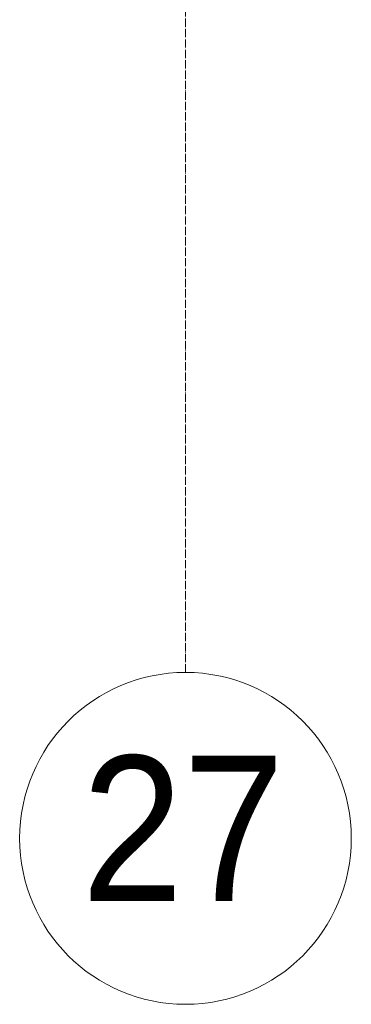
# Model space of a CAD drawing. Header units: millimetres. Extents: x 5617 to 143375, y 7718 to 186221.
# Tile 36 of 106: x 49206 to 50006, y 11226 to 13599. Entities that reach past the tile are written whole.
import ezdxf

# ---------------------------------------------------------------- set-up
doc = ezdxf.new("R2010")
doc.units = ezdxf.units.MM
doc.linetypes.add('Линия сетки', pattern=[25, 20, -2.5, 0, -2.5])
doc.layers.add('Оси', color=7, linetype='Continuous', lineweight=9)
doc.styles.add('Arial_1', font='arial.ttf', dxfattribs={"width": 0.9, "height": 350})

# ---------------------------------------------------------------- blocks, each defined once
blk = doc.blocks.new('Ось сетки - Круг_Ø8 мм-6577-МКСС_К4_L08_28_500_')
at = {"layer": 'Оси', "lineweight": 20}
for start, end in [(360, 180), (180, 360)]:
    blk.add_arc((0, 0), 4, start, end, dxfattribs=at)

msp = doc.modelspace()

# ---------------------------------------------------------------- linework, layer by layer
at = {"layer": 'Оси', "linetype": 'Линия сетки'}
msp.add_line((49606.2, 12025.7), (49606.2, 33150), dxfattribs=at)

# ---------------------------------------------------------------- block references
at = {"layer": 'Оси', "lineweight": 20, "xscale": 99.99999999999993, "yscale": 99.99999999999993, "zscale": 99.99999999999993}
msp.add_blockref('Ось сетки - Круг_Ø8 мм-6577-МКСС_К4_L08_28_500_', (49606.2, 11625.7), dxfattribs=at)

# ---------------------------------------------------------------- texts
at = {"layer": 'Оси', "insert": (49355.7, 11824.7), "char_height": 350, "width": 606.076, "attachment_point": 1, "style": 'Arial_1'}
msp.add_mtext('27', dxfattribs=at)

doc.saveas('drawing.dxf')
